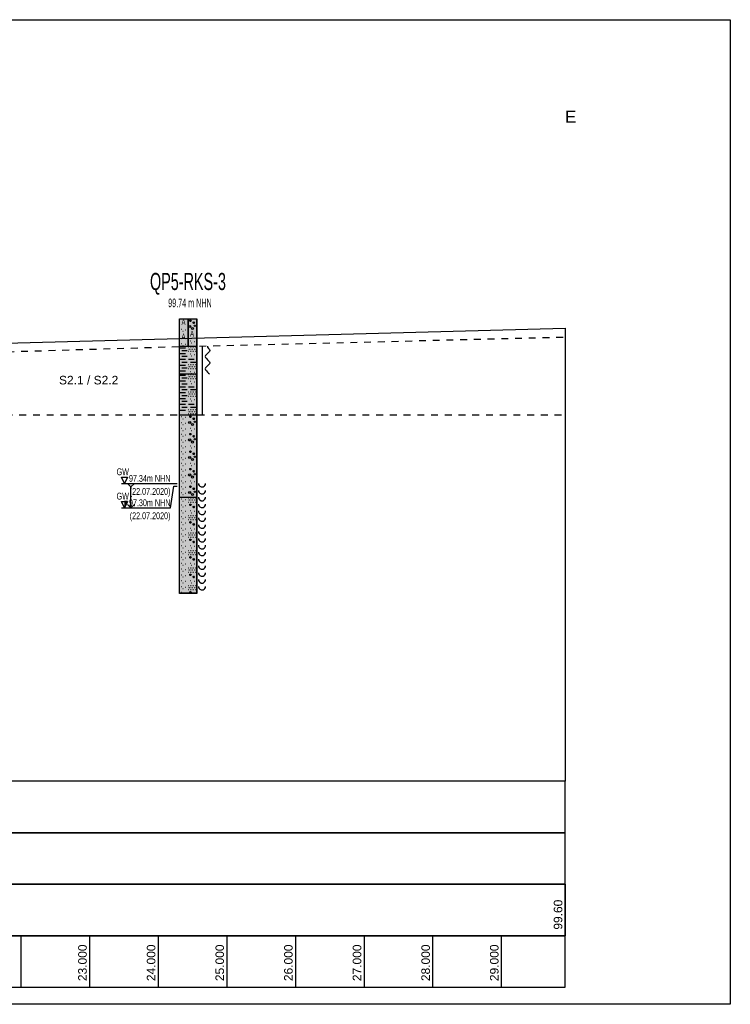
# Model space of a CAD drawing. Header units: metres. Extents: x -17 to 824, y 89 to 134.
# Tile 52 of 80: x 422 to 432, y 90 to 104. Entities that reach past the tile are written whole.
import ezdxf
from ezdxf.enums import TextEntityAlignment as Align

# ---------------------------------------------------------------- set-up
doc = ezdxf.new("R2010")
doc.units = ezdxf.units.M
doc.linetypes.add('ACAD_ISO03W100', pattern=[30, 12, -18])
for name, color, linetype in [('BG_GT_DC_RKS', 249, 'Continuous'), ('BG_GT_SCHICHT', 3, 'ACAD_ISO03W100'), ('BG_GT_TE', 6, 'Continuous'), ('BW_KOERP_GESCH', 126, 'Continuous'), ('BW_Z_BEM', 52, 'Continuous'), ('ZZ_GITTER', 40, 'Continuous'), ('ZZ_LAYOUT', 2, 'Continuous')]:
    doc.layers.add(name, color=color, linetype=linetype)
doc.layers.add('ZZ_AFENSTER', color=6, linetype='Continuous', plot=False)
doc.styles.add('ARI025_V_50', font='arial.ttf', dxfattribs={"height": 0.125})
doc.styles.add('ARI035_V_50', font='arial.ttf', dxfattribs={"height": 0.175})
doc.styles.add('Arial', font='arial.ttf')
doc.styles.get("Standard").update_dxf_attribs({"font": 'arial.ttf'})

# ---------------------------------------------------------------- blocks, each defined once
blk = doc.blocks.new('QP5-RKS-3')
at = {"linetype": 'Continuous'}
for p, q in [((-0.0026, 0), (0, 0)), ((-0.0026, -0.0081), (-0.0026, 0)), ((-0.0026, 0), (0.0024, 0)), ((-0.0026, -0.08), (-0.0026, 0)), ((0, 0), (0, -0.0081)), ((0, 0), (0.0025, 0)), ((0, -0.0081), (0, 0)), ((0.0024, 0), (0.0024, -0.08)), ((0.0025, 0), (0.0025, -0.0081)), ((0.0004, -0.0005), (0.0008, -0.0005)), ((0.0004, -0.0022), (0.0005, -0.0022)), ((0.00041, -0.00045), (0.00079, -0.00045)), ((0.00041, -0.00055), (0.00079, -0.00055)), ((0.00043, -0.0004), (0.00077, -0.0004)), ((0.00043, -0.0006), (0.00077, -0.0006)), ((0.00047, -0.00035), (0.00073, -0.00035)), ((0.00047, -0.00065), (0.00073, -0.00065)), ((0.0014, -0.0011), (0.0018, -0.0011)), ((0.00141, -0.00105), (0.00179, -0.00105)), ((0.00141, -0.00115), (0.00179, -0.00115)), ((0.00143, -0.001), (0.00177, -0.001)), ((0.00143, -0.0012), (0.00177, -0.0012)), ((0.00147, -0.00095), (0.00173, -0.00095)), ((0.00147, -0.00125), (0.00173, -0.00125)), ((-0.002, -0.003), (-0.0019, -0.003)), ((-0.0016, -0.0036), (-0.0015, -0.0036)), ((-0.0008, -0.0032), (-0.0007, -0.0032)), ((-0.0026, -0.008), (0.0025, -0.008)), ((-0.0026, -0.0161), (-0.0026, -0.008)), ((0, -0.0081), (-0.0026, -0.0081)), ((-0.0024, -0.0084), (-0.0008, -0.0084)), ((-0.002, -0.0072), (-0.0019, -0.0072)), ((-0.0016, -0.0078), (-0.0015, -0.0078)), ((-0.0008, -0.0074), (-0.0007, -0.0074)), ((0.0025, -0.0081), (0, -0.0081)), ((0, -0.0082), (0.0001, -0.0082)), ((0.0005, -0.0064), (0.0006, -0.0064)), ((0.0005, -0.0082), (0.0006, -0.0082)), ((0.0009, -0.007), (0.001, -0.007)), ((0.001, -0.0082), (0.0011, -0.0082)), ((0.0015, -0.0082), (0.0016, -0.0082)), ((0.0017, -0.0066), (0.0018, -0.0066)), ((0.002, -0.0082), (0.0021, -0.0082)), ((0.0025, -0.008), (0.0025, -0.0161)), ((0.0056, -0.008), (0.0056, -0.0083)), ((0.0056, -0.0083), (0.0059, -0.0086)), ((0.0059, -0.0086), (0.0062, -0.0089)), ((-0.0024, -0.0101), (-0.0008, -0.0101)), ((-0.0019, -0.0092), (-0.0003, -0.0092)), ((-0.0019, -0.0109), (-0.0003, -0.0109)), ((0, -0.0094), (0.0001, -0.0094)), ((0.0002, -0.0088), (0.0003, -0.0088)), ((0.0005, -0.0094), (0.0006, -0.0094)), ((0.0005, -0.0102), (0.0006, -0.0102)), ((0.0007, -0.0088), (0.0008, -0.0088)), ((0.0009, -0.0108), (0.001, -0.0108)), ((0.001, -0.0094), (0.0011, -0.0094)), ((0.0012, -0.0088), (0.0013, -0.0088)), ((0.0015, -0.0094), (0.0016, -0.0094)), ((0.0017, -0.0088), (0.0018, -0.0088)), ((0.0017, -0.0104), (0.0018, -0.0104)), ((0.002, -0.0094), (0.0021, -0.0094)), ((0.0022, -0.0088), (0.0023, -0.0088)), ((0.005, -0.0107), (0.0049, -0.011)), ((0.0049, -0.011), (0.005, -0.0113)), ((0.0053, -0.0104), (0.005, -0.0107)), ((0.005, -0.0113), (0.0053, -0.0116)), ((0.0056, -0.0101), (0.0053, -0.0104)), ((0.0059, -0.0098), (0.0056, -0.0101)), ((0.0062, -0.0095), (0.0059, -0.0098)), ((0.0062, -0.0089), (0.0063, -0.0092)), ((0.0063, -0.0092), (0.0062, -0.0095)), ((-0.0024, -0.0118), (-0.0008, -0.0118)), ((-0.0024, -0.0135), (-0.0008, -0.0135)), ((-0.0019, -0.0126), (-0.0003, -0.0126)), ((-0.0019, -0.0143), (-0.0003, -0.0143)), ((0, -0.0133), (0.0001, -0.0133)), ((0.0001, -0.0118), (0.0017, -0.0118)), ((0.0002, -0.0139), (0.0003, -0.0139)), ((0.0005, -0.0133), (0.0006, -0.0133)), ((0.0006, -0.0126), (0.0022, -0.0126)), ((0.0007, -0.0139), (0.0008, -0.0139)), ((0.001, -0.0133), (0.0011, -0.0133)), ((0.0012, -0.0139), (0.0013, -0.0139)), ((0.0015, -0.0133), (0.0016, -0.0133)), ((0.0017, -0.0139), (0.0018, -0.0139)), ((0.002, -0.0133), (0.0021, -0.0133)), ((0.0022, -0.0139), (0.0023, -0.0139)), ((0.005, -0.0143), (0.0049, -0.0146)), ((0.0053, -0.014), (0.005, -0.0143)), ((0.0053, -0.0116), (0.0056, -0.0119)), ((0.0056, -0.0137), (0.0053, -0.014)), ((0.0056, -0.0119), (0.0059, -0.0122)), ((0.0059, -0.0134), (0.0056, -0.0137)), ((0.0059, -0.0122), (0.0062, -0.0125)), ((0.0062, -0.0131), (0.0059, -0.0134)), ((0.0062, -0.0125), (0.0063, -0.0128)), ((0.0063, -0.0128), (0.0062, -0.0131)), ((-0.0026, -0.016), (0.0025, -0.016)), ((-0.0026, -0.0281), (-0.0026, -0.016)), ((0.0025, -0.0161), (-0.0026, -0.0161)), ((-0.0024, -0.0152), (-0.0008, -0.0152)), ((-0.0024, -0.0164), (-0.0008, -0.0164)), ((-0.0019, -0.0172), (-0.0003, -0.0172)), ((0, -0.0145), (0.0001, -0.0145)), ((0, -0.0162), (0.0001, -0.0162)), ((0.0002, -0.0168), (0.0003, -0.0168)), ((0.0005, -0.0145), (0.0006, -0.0145)), ((0.0005, -0.0153), (0.0006, -0.0153)), ((0.0005, -0.0162), (0.0006, -0.0162)), ((0.0007, -0.0168), (0.0008, -0.0168)), ((0.0009, -0.0159), (0.001, -0.0159)), ((0.001, -0.0145), (0.0011, -0.0145)), ((0.001, -0.0162), (0.0011, -0.0162)), ((0.0012, -0.0168), (0.0013, -0.0168)), ((0.0015, -0.0145), (0.0016, -0.0145)), ((0.0015, -0.0162), (0.0016, -0.0162)), ((0.0017, -0.0155), (0.0018, -0.0155)), ((0.0017, -0.0168), (0.0018, -0.0168)), ((0.002, -0.0145), (0.0021, -0.0145)), ((0.002, -0.0162), (0.0021, -0.0162)), ((0.0022, -0.0168), (0.0023, -0.0168)), ((0.0025, -0.016), (0.0025, -0.0281)), ((0.004, -0.016), (0.004, -0.028)), ((0.0049, -0.0146), (0.005, -0.0149)), ((0.005, -0.0149), (0.0053, -0.0152)), ((0.0053, -0.0152), (0.0056, -0.0155)), ((0.0056, -0.0155), (0.0059, -0.0158)), ((0.0059, -0.0158), (0.0062, -0.016)), ((-0.0024, -0.0181), (-0.0008, -0.0181)), ((-0.0024, -0.0198), (-0.0008, -0.0198)), ((-0.0019, -0.0189), (-0.0003, -0.0189)), ((0, -0.0174), (0.0001, -0.0174)), ((0.0001, -0.0198), (0.0017, -0.0198)), ((0.0005, -0.0174), (0.0006, -0.0174)), ((0.0005, -0.0182), (0.0006, -0.0182)), ((0.0009, -0.0188), (0.001, -0.0188)), ((0.001, -0.0174), (0.0011, -0.0174)), ((0.0015, -0.0174), (0.0016, -0.0174)), ((0.0017, -0.0184), (0.0018, -0.0184)), ((0.002, -0.0174), (0.0021, -0.0174)), ((-0.0024, -0.0215), (-0.0008, -0.0215)), ((-0.0019, -0.0206), (-0.0003, -0.0206)), ((-0.0019, -0.0223), (-0.0003, -0.0223)), ((0, -0.0213), (0.0001, -0.0213)), ((0, -0.0225), (0.0001, -0.0225)), ((0.0002, -0.0219), (0.0003, -0.0219)), ((0.0005, -0.0213), (0.0006, -0.0213)), ((0.0005, -0.0225), (0.0006, -0.0225)), ((0.0006, -0.0206), (0.0022, -0.0206)), ((0.0007, -0.0219), (0.0008, -0.0219)), ((0.001, -0.0213), (0.0011, -0.0213)), ((0.001, -0.0225), (0.0011, -0.0225)), ((0.0012, -0.0219), (0.0013, -0.0219)), ((0.0015, -0.0213), (0.0016, -0.0213)), ((0.0015, -0.0225), (0.0016, -0.0225)), ((0.0017, -0.0219), (0.0018, -0.0219)), ((0.002, -0.0213), (0.0021, -0.0213)), ((0.002, -0.0225), (0.0021, -0.0225)), ((0.0022, -0.0219), (0.0023, -0.0219)), ((-0.0024, -0.0232), (-0.0008, -0.0232)), ((-0.0024, -0.0249), (-0.0008, -0.0249)), ((-0.0019, -0.024), (-0.0003, -0.024)), ((-0.0019, -0.0257), (-0.0003, -0.0257)), ((0.0001, -0.0249), (0.0017, -0.0249)), ((0.0005, -0.0233), (0.0006, -0.0233)), ((0.0006, -0.0257), (0.0022, -0.0257)), ((0.0009, -0.0239), (0.001, -0.0239)), ((0.0017, -0.0235), (0.0018, -0.0235)), ((-0.0026, -0.028), (0.0025, -0.028)), ((-0.0026, -0.0521), (-0.0026, -0.028)), ((0.0025, -0.0281), (-0.0026, -0.0281)), ((-0.0024, -0.0266), (-0.0008, -0.0266)), ((-0.002, -0.0285), (-0.0019, -0.0285)), ((-0.0008, -0.0287), (-0.0007, -0.0287)), ((0, -0.0264), (0.0001, -0.0264)), ((0, -0.0276), (0.0001, -0.0276)), ((0.0002, -0.027), (0.0003, -0.027)), ((0.0004, -0.0285), (0.0008, -0.0285)), ((0.00041, -0.02845), (0.00079, -0.02845)), ((0.00041, -0.02855), (0.00079, -0.02855)), ((0.00043, -0.0284), (0.00077, -0.0284)), ((0.00043, -0.0286), (0.00077, -0.0286)), ((0.00047, -0.02835), (0.00073, -0.02835)), ((0.00047, -0.02865), (0.00073, -0.02865)), ((0.0005, -0.0264), (0.0006, -0.0264)), ((0.0005, -0.0276), (0.0006, -0.0276)), ((0.0007, -0.027), (0.0008, -0.027)), ((0.001, -0.0264), (0.0011, -0.0264)), ((0.001, -0.0276), (0.0011, -0.0276)), ((0.0012, -0.027), (0.0013, -0.027)), ((0.0015, -0.0264), (0.0016, -0.0264)), ((0.0015, -0.0276), (0.0016, -0.0276)), ((0.0017, -0.027), (0.0018, -0.027)), ((0.002, -0.0264), (0.0021, -0.0264)), ((0.002, -0.0276), (0.0021, -0.0276)), ((0.0022, -0.027), (0.0023, -0.027)), ((0.0025, -0.028), (0.0025, -0.0521)), ((-0.002, -0.0302), (-0.0019, -0.0302)), ((-0.0016, -0.0291), (-0.0015, -0.0291)), ((-0.0016, -0.0308), (-0.0015, -0.0308)), ((-0.0008, -0.0304), (-0.0007, -0.0304)), ((0.0004, -0.0302), (0.0005, -0.0302)), ((0.0014, -0.0291), (0.0018, -0.0291)), ((0.00141, -0.02905), (0.00179, -0.02905)), ((0.00141, -0.02915), (0.00179, -0.02915)), ((0.00143, -0.029), (0.00177, -0.029)), ((0.00143, -0.0292), (0.00177, -0.0292)), ((0.00147, -0.02895), (0.00173, -0.02895)), ((0.00147, -0.02925), (0.00173, -0.02925)), ((-0.002, -0.0319), (-0.0019, -0.0319)), ((-0.002, -0.0336), (-0.0019, -0.0336)), ((-0.0016, -0.0325), (-0.0015, -0.0325)), ((-0.0016, -0.0342), (-0.0015, -0.0342)), ((-0.0008, -0.0321), (-0.0007, -0.0321)), ((-0.0008, -0.0338), (-0.0007, -0.0338)), ((0.0004, -0.0336), (0.0008, -0.0336)), ((0.00041, -0.03355), (0.00079, -0.03355)), ((0.00041, -0.03365), (0.00079, -0.03365)), ((0.00043, -0.0335), (0.00077, -0.0335)), ((0.00043, -0.0337), (0.00077, -0.0337)), ((0.00047, -0.03345), (0.00073, -0.03345)), ((0.00047, -0.03375), (0.00073, -0.03375)), ((0.0005, -0.0319), (0.0006, -0.0319)), ((0.0009, -0.0325), (0.001, -0.0325)), ((0.0014, -0.0342), (0.0018, -0.0342)), ((0.00141, -0.03415), (0.00179, -0.03415)), ((0.00141, -0.03425), (0.00179, -0.03425)), ((0.00143, -0.0341), (0.00177, -0.0341)), ((0.00143, -0.0343), (0.00177, -0.0343)), ((0.00147, -0.03405), (0.00173, -0.03405)), ((0.00147, -0.03435), (0.00173, -0.03435)), ((0.0017, -0.0321), (0.0018, -0.0321)), ((-0.002, -0.0353), (-0.0019, -0.0353)), ((-0.002, -0.037), (-0.0019, -0.037)), ((-0.0016, -0.0359), (-0.0015, -0.0359)), ((-0.0008, -0.0355), (-0.0007, -0.0355)), ((-0.0008, -0.0372), (-0.0007, -0.0372)), ((0.0004, -0.0353), (0.0005, -0.0353)), ((0.0005, -0.037), (0.0006, -0.037)), ((0.0017, -0.0372), (0.0018, -0.0372)), ((-0.002, -0.0387), (-0.0019, -0.0387)), ((-0.0016, -0.0376), (-0.0015, -0.0376)), ((-0.0016, -0.0393), (-0.0015, -0.0393)), ((-0.0008, -0.0389), (-0.0007, -0.0389)), ((0.0004, -0.0387), (0.0008, -0.0387)), ((0.00041, -0.03865), (0.00079, -0.03865)), ((0.00041, -0.03875), (0.00079, -0.03875)), ((0.00043, -0.0386), (0.00077, -0.0386)), ((0.00043, -0.0388), (0.00077, -0.0388)), ((0.00047, -0.03855), (0.00073, -0.03855)), ((0.00047, -0.03885), (0.00073, -0.03885)), ((0.0009, -0.0376), (0.001, -0.0376)), ((0.0014, -0.0393), (0.0018, -0.0393)), ((0.00141, -0.03925), (0.00179, -0.03925)), ((0.00141, -0.03935), (0.00179, -0.03935)), ((0.00143, -0.0392), (0.00177, -0.0392)), ((0.00143, -0.0394), (0.00177, -0.0394)), ((0.00147, -0.03915), (0.00173, -0.03915)), ((0.00147, -0.03945), (0.00173, -0.03945)), ((-0.002, -0.0404), (-0.0019, -0.0404)), ((-0.002, -0.0421), (-0.0019, -0.0421)), ((-0.0016, -0.041), (-0.0015, -0.041)), ((-0.0016, -0.0427), (-0.0015, -0.0427)), ((-0.0008, -0.0406), (-0.0007, -0.0406)), ((-0.0008, -0.0423), (-0.0007, -0.0423)), ((0.0004, -0.0404), (0.0005, -0.0404)), ((0.0005, -0.0421), (0.0006, -0.0421)), ((0.0009, -0.0427), (0.001, -0.0427)), ((0.0017, -0.0423), (0.0018, -0.0423)), ((-0.002, -0.0438), (-0.0019, -0.0438)), ((-0.002, -0.0455), (-0.0019, -0.0455)), ((-0.0016, -0.0444), (-0.0015, -0.0444)), ((-0.0008, -0.044), (-0.0007, -0.044)), ((-0.0008, -0.0457), (-0.0007, -0.0457)), ((0.0004, -0.0438), (0.0008, -0.0438)), ((0.0004, -0.0455), (0.0005, -0.0455)), ((0.00041, -0.04375), (0.00079, -0.04375)), ((0.00041, -0.04385), (0.00079, -0.04385)), ((0.00043, -0.0437), (0.00077, -0.0437)), ((0.00043, -0.0439), (0.00077, -0.0439)), ((0.00047, -0.04365), (0.00073, -0.04365)), ((0.00047, -0.04395), (0.00073, -0.04395)), ((0.0014, -0.0444), (0.0018, -0.0444)), ((0.00141, -0.04435), (0.00179, -0.04435)), ((0.00141, -0.04445), (0.00179, -0.04445)), ((0.00143, -0.0443), (0.00177, -0.0443)), ((0.00143, -0.0445), (0.00177, -0.0445)), ((0.00147, -0.04425), (0.00173, -0.04425)), ((0.00147, -0.04455), (0.00173, -0.04455)), ((-0.002, -0.0472), (-0.0019, -0.0472)), ((-0.0016, -0.0461), (-0.0015, -0.0461)), ((-0.0016, -0.0478), (-0.0015, -0.0478)), ((-0.0008, -0.0474), (-0.0007, -0.0474)), ((0.00047, -0.04875), (0.00073, -0.04875)), ((0.0005, -0.0472), (0.0006, -0.0472)), ((0.0009, -0.0478), (0.001, -0.0478)), ((0.0017, -0.0474), (0.0018, -0.0474)), ((0.003, -0.048), (0.003, -0.0483)), ((0.003, -0.0483), (0.0032, -0.0486)), ((0.0032, -0.0486), (0.0034, -0.0488)), ((0.0046, -0.0488), (0.0048, -0.0486)), ((0.0048, -0.0486), (0.005, -0.0483)), ((0.005, -0.0483), (0.005, -0.048)), ((-0.002, -0.0489), (-0.0019, -0.0489)), ((-0.002, -0.0506), (-0.0019, -0.0506)), ((-0.0016, -0.0495), (-0.0015, -0.0495)), ((-0.0016, -0.0512), (-0.0015, -0.0512)), ((-0.0008, -0.0491), (-0.0007, -0.0491)), ((-0.0008, -0.0508), (-0.0007, -0.0508)), ((0.0004, -0.0489), (0.0008, -0.0489)), ((0.0004, -0.0506), (0.0005, -0.0506)), ((0.00041, -0.04885), (0.00079, -0.04885)), ((0.00041, -0.04895), (0.00079, -0.04895)), ((0.00043, -0.0488), (0.00077, -0.0488)), ((0.00043, -0.049), (0.00077, -0.049)), ((0.00047, -0.04905), (0.00073, -0.04905)), ((0.0014, -0.0495), (0.0018, -0.0495)), ((0.00141, -0.04945), (0.00179, -0.04945)), ((0.00141, -0.04955), (0.00179, -0.04955)), ((0.00143, -0.0494), (0.00177, -0.0494)), ((0.00143, -0.0496), (0.00177, -0.0496)), ((0.00147, -0.04935), (0.00173, -0.04935)), ((0.00147, -0.04965), (0.00173, -0.04965)), ((0.003, -0.05), (0.003, -0.0503)), ((0.003, -0.0503), (0.0032, -0.0506)), ((0.0032, -0.0506), (0.0034, -0.0508)), ((0.0034, -0.0488), (0.0037, -0.049)), ((0.0034, -0.0508), (0.0037, -0.051)), ((0.0037, -0.049), (0.004, -0.049)), ((0.0037, -0.051), (0.004, -0.051)), ((0.004, -0.049), (0.0043, -0.049)), ((0.004, -0.051), (0.0043, -0.051)), ((0.0043, -0.049), (0.0046, -0.0488)), ((0.0043, -0.051), (0.0046, -0.0508)), ((0.0046, -0.0508), (0.0048, -0.0506)), ((0.0048, -0.0506), (0.005, -0.0503)), ((0.005, -0.0503), (0.005, -0.05)), ((-0.0026, -0.052), (0.0025, -0.052)), ((-0.0026, -0.0801), (-0.0026, -0.052)), ((0.0025, -0.0521), (-0.0026, -0.0521)), ((-0.002, -0.0525), (-0.0019, -0.0525)), ((-0.002, -0.0542), (-0.0019, -0.0542)), ((-0.0016, -0.0531), (-0.0015, -0.0531)), ((-0.0008, -0.0527), (-0.0007, -0.0527)), ((-0.0008, -0.0544), (-0.0007, -0.0544)), ((0, -0.0522), (0.0001, -0.0522)), ((0, -0.0534), (0.0001, -0.0534)), ((0.0002, -0.0528), (0.0003, -0.0528)), ((0.0004, -0.0542), (0.0008, -0.0542)), ((0.00041, -0.05415), (0.00079, -0.05415)), ((0.00041, -0.05425), (0.00079, -0.05425)), ((0.00043, -0.0541), (0.00077, -0.0541)), ((0.00043, -0.0543), (0.00077, -0.0543)), ((0.00047, -0.05405), (0.00073, -0.05405)), ((0.00047, -0.05435), (0.00073, -0.05435)), ((0.0005, -0.0522), (0.0006, -0.0522)), ((0.0005, -0.0534), (0.0006, -0.0534)), ((0.0007, -0.0528), (0.0008, -0.0528)), ((0.001, -0.0522), (0.0011, -0.0522)), ((0.001, -0.0534), (0.0011, -0.0534)), ((0.0012, -0.0528), (0.0013, -0.0528)), ((0.0015, -0.0522), (0.0016, -0.0522)), ((0.0015, -0.0534), (0.0016, -0.0534)), ((0.0017, -0.0528), (0.0018, -0.0528)), ((0.002, -0.0522), (0.0021, -0.0522)), ((0.002, -0.0534), (0.0021, -0.0534)), ((0.0022, -0.0528), (0.0023, -0.0528)), ((0.0025, -0.052), (0.0025, -0.0801)), ((0.003, -0.052), (0.003, -0.0523)), ((0.003, -0.0523), (0.0032, -0.0526)), ((0.003, -0.054), (0.003, -0.0543)), ((0.003, -0.0543), (0.0032, -0.0546)), ((0.0032, -0.0526), (0.0034, -0.0528)), ((0.0034, -0.0528), (0.0037, -0.053)), ((0.0037, -0.053), (0.004, -0.053)), ((0.004, -0.053), (0.0043, -0.053)), ((0.0043, -0.053), (0.0046, -0.0528)), ((0.0046, -0.0528), (0.0048, -0.0526)), ((0.0048, -0.0526), (0.005, -0.0523)), ((0.0048, -0.0546), (0.005, -0.0543)), ((0.005, -0.0523), (0.005, -0.052)), ((0.005, -0.0543), (0.005, -0.054)), ((-0.002, -0.0559), (-0.0019, -0.0559)), ((-0.0016, -0.0548), (-0.0015, -0.0548)), ((-0.0016, -0.0565), (-0.0015, -0.0565)), ((-0.0008, -0.0561), (-0.0007, -0.0561)), ((0, -0.0573), (0.0001, -0.0573)), ((0.0005, -0.0559), (0.0006, -0.0559)), ((0.0005, -0.0573), (0.0006, -0.0573)), ((0.0009, -0.0565), (0.001, -0.0565)), ((0.001, -0.0573), (0.0011, -0.0573)), ((0.0014, -0.0548), (0.0018, -0.0548)), ((0.00141, -0.05475), (0.00179, -0.05475)), ((0.00141, -0.05485), (0.00179, -0.05485)), ((0.00143, -0.0547), (0.00177, -0.0547)), ((0.00143, -0.0549), (0.00177, -0.0549)), ((0.00147, -0.05465), (0.00173, -0.05465)), ((0.00147, -0.05495), (0.00173, -0.05495)), ((0.0015, -0.0573), (0.0016, -0.0573)), ((0.0017, -0.0561), (0.0018, -0.0561)), ((0.002, -0.0573), (0.0021, -0.0573)), ((0.003, -0.056), (0.003, -0.0563)), ((0.003, -0.0563), (0.0032, -0.0566)), ((0.0032, -0.0546), (0.0034, -0.0548)), ((0.0032, -0.0566), (0.0034, -0.0568)), ((0.0034, -0.0548), (0.0037, -0.055)), ((0.0034, -0.0568), (0.0037, -0.057)), ((0.0037, -0.055), (0.004, -0.055)), ((0.0037, -0.057), (0.004, -0.057)), ((0.004, -0.055), (0.0043, -0.055)), ((0.004, -0.057), (0.0043, -0.057)), ((0.0043, -0.055), (0.0046, -0.0548)), ((0.0043, -0.057), (0.0046, -0.0568)), ((0.0046, -0.0548), (0.0048, -0.0546)), ((0.0046, -0.0568), (0.0048, -0.0566)), ((0.0048, -0.0566), (0.005, -0.0563)), ((0.005, -0.0563), (0.005, -0.056)), ((-0.002, -0.0576), (-0.0019, -0.0576)), ((-0.002, -0.0593), (-0.0019, -0.0593)), ((-0.0016, -0.0582), (-0.0015, -0.0582)), ((-0.0016, -0.0599), (-0.0015, -0.0599)), ((-0.0008, -0.0578), (-0.0007, -0.0578)), ((-0.0008, -0.0595), (-0.0007, -0.0595)), ((0, -0.0585), (0.0001, -0.0585)), ((0.0002, -0.0579), (0.0003, -0.0579)), ((0.0004, -0.0593), (0.0008, -0.0593)), ((0.00041, -0.05925), (0.00079, -0.05925)), ((0.00041, -0.05935), (0.00079, -0.05935)), ((0.00043, -0.0592), (0.00077, -0.0592)), ((0.00043, -0.0594), (0.00077, -0.0594)), ((0.00047, -0.05915), (0.00073, -0.05915)), ((0.00047, -0.05945), (0.00073, -0.05945)), ((0.0005, -0.0585), (0.0006, -0.0585)), ((0.0007, -0.0579), (0.0008, -0.0579)), ((0.001, -0.0585), (0.0011, -0.0585)), ((0.0012, -0.0579), (0.0013, -0.0579)), ((0.0014, -0.0599), (0.0018, -0.0599)), ((0.00141, -0.05985), (0.00179, -0.05985)), ((0.00141, -0.05995), (0.00179, -0.05995)), ((0.00143, -0.0598), (0.00177, -0.0598)), ((0.00143, -0.06), (0.00177, -0.06)), ((0.00147, -0.05975), (0.00173, -0.05975)), ((0.00147, -0.06005), (0.00173, -0.06005)), ((0.0015, -0.0585), (0.0016, -0.0585)), ((0.0017, -0.0579), (0.0018, -0.0579)), ((0.002, -0.0585), (0.0021, -0.0585)), ((0.0022, -0.0579), (0.0023, -0.0579)), ((0.003, -0.058), (0.003, -0.0583)), ((0.003, -0.0583), (0.0032, -0.0586)), ((0.003, -0.06), (0.003, -0.0603)), ((0.0032, -0.0586), (0.0034, -0.0588)), ((0.0034, -0.0588), (0.0037, -0.059)), ((0.0037, -0.059), (0.004, -0.059)), ((0.004, -0.059), (0.0043, -0.059)), ((0.0043, -0.059), (0.0046, -0.0588)), ((0.0046, -0.0588), (0.0048, -0.0586)), ((0.0048, -0.0586), (0.005, -0.0583)), ((0.005, -0.0583), (0.005, -0.058)), ((0.005, -0.0603), (0.005, -0.06)), ((-0.002, -0.061), (-0.0019, -0.061)), ((-0.002, -0.0627), (-0.0019, -0.0627)), ((-0.0016, -0.0616), (-0.0015, -0.0616)), ((-0.0008, -0.0612), (-0.0007, -0.0612)), ((-0.0008, -0.0629), (-0.0007, -0.0629)), ((0, -0.0624), (0.0001, -0.0624)), ((0.0002, -0.063), (0.0003, -0.063)), ((0.0005, -0.061), (0.0006, -0.061)), ((0.0005, -0.0624), (0.0006, -0.0624)), ((0.0007, -0.063), (0.0008, -0.063)), ((0.0009, -0.0616), (0.001, -0.0616)), ((0.001, -0.0624), (0.0011, -0.0624)), ((0.0012, -0.063), (0.0013, -0.063)), ((0.0015, -0.0624), (0.0016, -0.0624)), ((0.0017, -0.0612), (0.0018, -0.0612)), ((0.0017, -0.063), (0.0018, -0.063)), ((0.002, -0.0624), (0.0021, -0.0624)), ((0.0022, -0.063), (0.0023, -0.063)), ((0.003, -0.0603), (0.0032, -0.0606)), ((0.003, -0.062), (0.003, -0.0623)), ((0.003, -0.0623), (0.0032, -0.0626)), ((0.0032, -0.0606), (0.0034, -0.0608)), ((0.0032, -0.0626), (0.0034, -0.0628)), ((0.0034, -0.0608), (0.0037, -0.061)), ((0.0034, -0.0628), (0.0037, -0.063)), ((0.0037, -0.061), (0.004, -0.061)), ((0.0037, -0.063), (0.004, -0.063)), ((0.004, -0.061), (0.0043, -0.061)), ((0.004, -0.063), (0.0043, -0.063)), ((0.0043, -0.061), (0.0046, -0.0608)), ((0.0043, -0.063), (0.0046, -0.0628)), ((0.0046, -0.0608), (0.0048, -0.0606)), ((0.0046, -0.0628), (0.0048, -0.0626)), ((0.0048, -0.0606), (0.005, -0.0603)), ((0.0048, -0.0626), (0.005, -0.0623)), ((0.005, -0.0623), (0.005, -0.062)), ((-0.002, -0.0644), (-0.0019, -0.0644)), ((-0.0016, -0.0633), (-0.0015, -0.0633)), ((-0.0016, -0.065), (-0.0015, -0.065)), ((-0.0008, -0.0646), (-0.0007, -0.0646)), ((0, -0.0636), (0.0001, -0.0636)), ((0.0004, -0.0644), (0.0008, -0.0644)), ((0.00041, -0.06435), (0.00079, -0.06435)), ((0.00041, -0.06445), (0.00079, -0.06445)), ((0.00043, -0.0643), (0.00077, -0.0643)), ((0.00043, -0.0645), (0.00077, -0.0645)), ((0.00047, -0.06425), (0.00073, -0.06425)), ((0.00047, -0.06455), (0.00073, -0.06455)), ((0.0005, -0.0636), (0.0006, -0.0636)), ((0.001, -0.0636), (0.0011, -0.0636)), ((0.0014, -0.065), (0.0018, -0.065)), ((0.00141, -0.06495), (0.00179, -0.06495)), ((0.00141, -0.06505), (0.00179, -0.06505)), ((0.00143, -0.0649), (0.00177, -0.0649)), ((0.00143, -0.0651), (0.00177, -0.0651)), ((0.00147, -0.06485), (0.00173, -0.06485)), ((0.00147, -0.06515), (0.00173, -0.06515)), ((0.0015, -0.0636), (0.0016, -0.0636)), ((0.002, -0.0636), (0.0021, -0.0636)), ((0.003, -0.064), (0.003, -0.0643)), ((0.003, -0.0643), (0.0032, -0.0646)), ((0.003, -0.066), (0.003, -0.0663)), ((0.0032, -0.0646), (0.0034, -0.0648)), ((0.0034, -0.0648), (0.0037, -0.065)), ((0.0037, -0.065), (0.004, -0.065)), ((0.004, -0.065), (0.0043, -0.065)), ((0.0043, -0.065), (0.0046, -0.0648)), ((0.0046, -0.0648), (0.0048, -0.0646)), ((0.0048, -0.0646), (0.005, -0.0643)), ((0.005, -0.0643), (0.005, -0.064)), ((0.005, -0.0663), (0.005, -0.066)), ((-0.002, -0.0661), (-0.0019, -0.0661)), ((-0.002, -0.0678), (-0.0019, -0.0678)), ((-0.0016, -0.0667), (-0.0015, -0.0667)), ((-0.0016, -0.0684), (-0.0015, -0.0684)), ((-0.0008, -0.0663), (-0.0007, -0.0663)), ((-0.0008, -0.068), (-0.0007, -0.068)), ((0, -0.0675), (0.0001, -0.0675)), ((0, -0.0687), (0.0001, -0.0687)), ((0.0002, -0.0681), (0.0003, -0.0681)), ((0.0005, -0.0661), (0.0006, -0.0661)), ((0.0005, -0.0675), (0.0006, -0.0675)), ((0.0005, -0.0687), (0.0006, -0.0687)), ((0.0007, -0.0681), (0.0008, -0.0681)), ((0.0009, -0.0667), (0.001, -0.0667)), ((0.001, -0.0675), (0.0011, -0.0675)), ((0.001, -0.0687), (0.0011, -0.0687)), ((0.0012, -0.0681), (0.0013, -0.0681)), ((0.0015, -0.0675), (0.0016, -0.0675)), ((0.0015, -0.0687), (0.0016, -0.0687)), ((0.0017, -0.0663), (0.0018, -0.0663)), ((0.0017, -0.0681), (0.0018, -0.0681)), ((0.002, -0.0675), (0.0021, -0.0675)), ((0.002, -0.0687), (0.0021, -0.0687)), ((0.0022, -0.0681), (0.0023, -0.0681)), ((0.003, -0.0663), (0.0032, -0.0666)), ((0.003, -0.068), (0.003, -0.0683)), ((0.003, -0.0683), (0.0032, -0.0686)), ((0.0032, -0.0666), (0.0034, -0.0668)), ((0.0032, -0.0686), (0.0034, -0.0688)), ((0.0034, -0.0668), (0.0037, -0.067)), ((0.0034, -0.0688), (0.0037, -0.069)), ((0.0037, -0.067), (0.004, -0.067)), ((0.004, -0.067), (0.0043, -0.067)), ((0.0043, -0.067), (0.0046, -0.0668)), ((0.0043, -0.069), (0.0046, -0.0688)), ((0.0046, -0.0668), (0.0048, -0.0666)), ((0.0046, -0.0688), (0.0048, -0.0686)), ((0.0048, -0.0666), (0.005, -0.0663)), ((0.0048, -0.0686), (0.005, -0.0683)), ((0.005, -0.0683), (0.005, -0.068)), ((-0.002, -0.0695), (-0.0019, -0.0695)), ((-0.002, -0.0712), (-0.0019, -0.0712)), ((-0.0016, -0.0701), (-0.0015, -0.0701)), ((-0.0008, -0.0697), (-0.0007, -0.0697)), ((-0.0008, -0.0714), (-0.0007, -0.0714)), ((0.0004, -0.0695), (0.0008, -0.0695)), ((0.00041, -0.06945), (0.00079, -0.06945)), ((0.00041, -0.06955), (0.00079, -0.06955)), ((0.00043, -0.0694), (0.00077, -0.0694)), ((0.00043, -0.0696), (0.00077, -0.0696)), ((0.00047, -0.06935), (0.00073, -0.06935)), ((0.00047, -0.06965), (0.00073, -0.06965)), ((0.0005, -0.0712), (0.0006, -0.0712)), ((0.0014, -0.0701), (0.0018, -0.0701)), ((0.00141, -0.07005), (0.00179, -0.07005)), ((0.00141, -0.07015), (0.00179, -0.07015)), ((0.00143, -0.07), (0.00177, -0.07)), ((0.00143, -0.0702), (0.00177, -0.0702)), ((0.00147, -0.06995), (0.00173, -0.06995)), ((0.00147, -0.07025), (0.00173, -0.07025)), ((0.0017, -0.0714), (0.0018, -0.0714)), ((0.003, -0.07), (0.003, -0.0703)), ((0.003, -0.0703), (0.0032, -0.0706)), ((0.0032, -0.0706), (0.0034, -0.0708)), ((0.0034, -0.0708), (0.0037, -0.071)), ((0.0037, -0.069), (0.004, -0.069)), ((0.0037, -0.071), (0.004, -0.071)), ((0.004, -0.069), (0.0043, -0.069)), ((0.004, -0.071), (0.0043, -0.071)), ((0.0043, -0.071), (0.0046, -0.0708)), ((0.0046, -0.0708), (0.0048, -0.0706)), ((0.0048, -0.0706), (0.005, -0.0703)), ((0.005, -0.0703), (0.005, -0.07)), ((-0.002, -0.0729), (-0.0019, -0.0729)), ((-0.002, -0.0746), (-0.0019, -0.0746)), ((-0.0016, -0.0718), (-0.0015, -0.0718)), ((-0.0016, -0.0735), (-0.0015, -0.0735)), ((-0.0008, -0.0731), (-0.0007, -0.0731)), ((0, -0.0726), (0.0001, -0.0726)), ((0, -0.0738), (0.0001, -0.0738)), ((0.0002, -0.0732), (0.0003, -0.0732)), ((0.0004, -0.0746), (0.0008, -0.0746)), ((0.00041, -0.07455), (0.00079, -0.07455)), ((0.00043, -0.0745), (0.00077, -0.0745)), ((0.00047, -0.07445), (0.00073, -0.07445)), ((0.0005, -0.0726), (0.0006, -0.0726)), ((0.0005, -0.0738), (0.0006, -0.0738)), ((0.0007, -0.0732), (0.0008, -0.0732)), ((0.0009, -0.0718), (0.001, -0.0718)), ((0.001, -0.0726), (0.0011, -0.0726)), ((0.001, -0.0738), (0.0011, -0.0738)), ((0.0012, -0.0732), (0.0013, -0.0732)), ((0.0015, -0.0726), (0.0016, -0.0726)), ((0.0015, -0.0738), (0.0016, -0.0738)), ((0.0017, -0.0732), (0.0018, -0.0732)), ((0.002, -0.0726), (0.0021, -0.0726)), ((0.002, -0.0738), (0.0021, -0.0738)), ((0.0022, -0.0732), (0.0023, -0.0732)), ((0.003, -0.072), (0.003, -0.0723)), ((0.003, -0.0723), (0.0032, -0.0726)), ((0.003, -0.074), (0.003, -0.0743)), ((0.003, -0.0743), (0.0032, -0.0746)), ((0.0032, -0.0726), (0.0034, -0.0728)), ((0.0032, -0.0746), (0.0034, -0.0748)), ((0.0034, -0.0728), (0.0037, -0.073)), ((0.0037, -0.073), (0.004, -0.073)), ((0.004, -0.073), (0.0043, -0.073)), ((0.0043, -0.073), (0.0046, -0.0728)), ((0.0046, -0.0728), (0.0048, -0.0726)), ((0.0046, -0.0748), (0.0048, -0.0746)), ((0.0048, -0.0726), (0.005, -0.0723)), ((0.0048, -0.0746), (0.005, -0.0743)), ((0.005, -0.0723), (0.005, -0.072)), ((0.005, -0.0743), (0.005, -0.074)), ((-0.002, -0.0763), (-0.0019, -0.0763)), ((-0.0016, -0.0752), (-0.0015, -0.0752)), ((-0.0016, -0.0769), (-0.0015, -0.0769)), ((-0.0008, -0.0748), (-0.0007, -0.0748)), ((-0.0008, -0.0765), (-0.0007, -0.0765)), ((0.00041, -0.07465), (0.00079, -0.07465)), ((0.00043, -0.0747), (0.00077, -0.0747)), ((0.00047, -0.07475), (0.00073, -0.07475)), ((0.0005, -0.0763), (0.0006, -0.0763)), ((0.0009, -0.0769), (0.001, -0.0769)), ((0.0014, -0.0752), (0.0018, -0.0752)), ((0.00141, -0.07515), (0.00179, -0.07515)), ((0.00141, -0.07525), (0.00179, -0.07525)), ((0.00143, -0.0751), (0.00177, -0.0751)), ((0.00143, -0.0753), (0.00177, -0.0753)), ((0.00147, -0.07505), (0.00173, -0.07505)), ((0.00147, -0.07535), (0.00173, -0.07535)), ((0.0017, -0.0765), (0.0018, -0.0765)), ((0.003, -0.076), (0.003, -0.0763)), ((0.003, -0.0763), (0.0032, -0.0766)), ((0.0032, -0.0766), (0.0034, -0.0768)), ((0.0034, -0.0748), (0.0037, -0.075)), ((0.0034, -0.0768), (0.0037, -0.077)), ((0.0037, -0.075), (0.004, -0.075)), ((0.0037, -0.077), (0.004, -0.077)), ((0.004, -0.075), (0.0043, -0.075)), ((0.004, -0.077), (0.0043, -0.077)), ((0.0043, -0.075), (0.0046, -0.0748)), ((0.0043, -0.077), (0.0046, -0.0768)), ((0.0046, -0.0768), (0.0048, -0.0766)), ((0.0048, -0.0766), (0.005, -0.0763)), ((0.005, -0.0763), (0.005, -0.076)), ((0.0024, -0.08), (-0.0026, -0.08)), ((0.0025, -0.0801), (-0.0026, -0.0801)), ((-0.002, -0.078), (-0.0019, -0.078)), ((-0.002, -0.0797), (-0.0019, -0.0797)), ((-0.0016, -0.0786), (-0.0015, -0.0786)), ((-0.0008, -0.0782), (-0.0007, -0.0782)), ((-0.0008, -0.0799), (-0.0007, -0.0799)), ((0, -0.0777), (0.0001, -0.0777)), ((0, -0.0789), (0.0001, -0.0789)), ((0.0002, -0.0783), (0.0003, -0.0783)), ((0.0004, -0.0797), (0.0008, -0.0797)), ((0.00041, -0.07965), (0.00079, -0.07965)), ((0.00041, -0.07975), (0.00079, -0.07975)), ((0.00043, -0.0796), (0.00077, -0.0796)), ((0.00043, -0.0798), (0.00077, -0.0798)), ((0.00047, -0.07955), (0.00073, -0.07955)), ((0.00047, -0.07985), (0.00073, -0.07985)), ((0.0005, -0.0777), (0.0006, -0.0777)), ((0.0005, -0.0789), (0.0006, -0.0789)), ((0.0007, -0.0783), (0.0008, -0.0783)), ((0.001, -0.0777), (0.0011, -0.0777)), ((0.001, -0.0789), (0.0011, -0.0789)), ((0.0012, -0.0783), (0.0013, -0.0783)), ((0.0015, -0.0777), (0.0016, -0.0777)), ((0.0015, -0.0789), (0.0016, -0.0789)), ((0.0017, -0.0783), (0.0018, -0.0783)), ((0.002, -0.0777), (0.0021, -0.0777)), ((0.002, -0.0789), (0.0021, -0.0789)), ((0.0022, -0.0783), (0.0023, -0.0783)), ((0.003, -0.078), (0.003, -0.0783)), ((0.003, -0.0783), (0.0032, -0.0786)), ((0.0032, -0.0786), (0.0034, -0.0788)), ((0.0034, -0.0788), (0.0037, -0.079)), ((0.0037, -0.079), (0.004, -0.079)), ((0.004, -0.079), (0.0043, -0.079)), ((0.0043, -0.079), (0.0046, -0.0788)), ((0.0046, -0.0788), (0.0048, -0.0786)), ((0.0048, -0.0786), (0.005, -0.0783)), ((0.005, -0.0783), (0.005, -0.078))]:
    blk.add_line(p, q, dxfattribs=at)
at = {"linetype": 'ACAD_ISO03W100', "ltscale": 0.005}
blk.add_line((0.004, -0.008), (0.004, -0.016), dxfattribs=at)
at = {"color": 160}
for p, q in [((-0.0186, -0.048), (-0.0195, -0.0461)), ((-0.0195, -0.0461), (-0.0177, -0.0461)), ((-0.0195, -0.048), (-0.0032, -0.048)), ((-0.0177, -0.0461), (-0.0186, -0.048)), ((-0.0167, -0.049), (-0.0177, -0.048)), ((-0.0157, -0.048), (-0.0167, -0.049)), ((-0.0167, -0.0551), (-0.0167, -0.049)), ((-0.0052, -0.0551), (-0.0042, -0.0488)), ((-0.0042, -0.0488), (-0.0032, -0.0488)), ((-0.0186, -0.0551), (-0.0195, -0.0532)), ((-0.0195, -0.0532), (-0.0177, -0.0532)), ((-0.0177, -0.0532), (-0.0186, -0.0551)), ((-0.0177, -0.0532), (-0.0186, -0.0532)), ((-0.01772, -0.05325), (-0.0186, -0.05325)), ((-0.01775, -0.0533), (-0.0186, -0.0533)), ((-0.01777, -0.05335), (-0.0186, -0.05335)), ((-0.01779, -0.0534), (-0.0186, -0.0534)), ((-0.01782, -0.05345), (-0.0186, -0.05345)), ((-0.01784, -0.0535), (-0.0186, -0.0535)), ((-0.01787, -0.05355), (-0.0186, -0.05355)), ((-0.01789, -0.0536), (-0.0186, -0.0536)), ((-0.01791, -0.05365), (-0.0186, -0.05365)), ((-0.01794, -0.0537), (-0.0186, -0.0537)), ((-0.01796, -0.05375), (-0.0186, -0.05375)), ((-0.01798, -0.0538), (-0.0186, -0.0538)), ((-0.01801, -0.05385), (-0.0186, -0.05385)), ((-0.01803, -0.0539), (-0.0186, -0.0539)), ((-0.01806, -0.05395), (-0.0186, -0.05395)), ((-0.01808, -0.054), (-0.0186, -0.054)), ((-0.0181, -0.05405), (-0.0186, -0.05405)), ((-0.01813, -0.0541), (-0.0186, -0.0541)), ((-0.01815, -0.05415), (-0.0186, -0.05415)), ((-0.01817, -0.0542), (-0.0186, -0.0542)), ((-0.0182, -0.05425), (-0.0186, -0.05425)), ((-0.01822, -0.0543), (-0.0186, -0.0543)), ((-0.01824, -0.05435), (-0.0186, -0.05435)), ((-0.01827, -0.0544), (-0.0186, -0.0544)), ((-0.01829, -0.05445), (-0.0186, -0.05445)), ((-0.01832, -0.0545), (-0.0186, -0.0545)), ((-0.0167, -0.0551), (-0.0177, -0.0541)), ((-0.0157, -0.0541), (-0.0167, -0.0551)), ((-0.0195, -0.0551), (-0.0052, -0.0551)), ((-0.01834, -0.05455), (-0.0186, -0.05455)), ((-0.01836, -0.0546), (-0.0186, -0.0546)), ((-0.01839, -0.05465), (-0.0186, -0.05465)), ((-0.01841, -0.0547), (-0.0186, -0.0547)), ((-0.01843, -0.05475), (-0.0186, -0.05475)), ((-0.01846, -0.0548), (-0.0186, -0.0548)), ((-0.01848, -0.05485), (-0.0186, -0.05485)), ((-0.01851, -0.0549), (-0.0186, -0.0549)), ((-0.01853, -0.05495), (-0.0186, -0.05495)), ((-0.01855, -0.055), (-0.0186, -0.055)), ((-0.01858, -0.05505), (-0.0186, -0.05505))]:
    blk.add_line(p, q, dxfattribs=at)
for centre, radius in [((0.0004, -0.0022), 0.0003), ((0.0006, -0.0005), 0.0002), ((0.0012, -0.0028), 0.0003), ((0.0016, -0.0011), 0.0002), ((0.0019, -0.002), 0.0002), ((0.0006, -0.0285), 0.0002), ((0.0004, -0.0302), 0.0003), ((0.0012, -0.0308), 0.0003), ((0.0016, -0.0291), 0.0002), ((0.0019, -0.03), 0.0002), ((0.0006, -0.0336), 0.0002), ((0.0016, -0.0342), 0.0002), ((0.0004, -0.0353), 0.0003), ((0.0012, -0.0359), 0.0003), ((0.0019, -0.0351), 0.0002), ((0.0004, -0.0404), 0.0003), ((0.0006, -0.0387), 0.0002), ((0.0016, -0.0393), 0.0002), ((0.0019, -0.0402), 0.0002), ((0.0012, -0.041), 0.0003), ((0.0004, -0.0455), 0.0003), ((0.0006, -0.0438), 0.0002), ((0.0012, -0.0461), 0.0003), ((0.0016, -0.0444), 0.0002), ((0.0019, -0.0453), 0.0002), ((0.0006, -0.0489), 0.0002), ((0.0004, -0.0506), 0.0003), ((0.0012, -0.0512), 0.0003), ((0.0016, -0.0495), 0.0002), ((0.0019, -0.0504), 0.0002), ((0.0006, -0.0542), 0.0002), ((0.0016, -0.0548), 0.0002), ((0.0006, -0.0593), 0.0002), ((0.0016, -0.0599), 0.0002), ((0.0006, -0.0644), 0.0002), ((0.0016, -0.065), 0.0002), ((0.0006, -0.0695), 0.0002), ((0.0016, -0.0701), 0.0002), ((0.0006, -0.0746), 0.0002), ((0.0016, -0.0752), 0.0002), ((0.0006, -0.0797), 0.0002)]:
    blk.add_circle(centre, radius)
at = {"color": 254}
blk.add_solid([(-0.0026, 0), (0, 0), (-0.0026, -0.0081), (0, -0.0081)], dxfattribs=at)
at = {"color": 33}
for points in [[(0, 0), (0.0025, 0), (0, -0.0081), (0.0025, -0.0081)], [(-0.0026, -0.028), (0.0025, -0.028), (-0.0026, -0.0521), (0.0025, -0.0521)], [(-0.0026, -0.052), (0.0025, -0.052), (-0.0026, -0.0801), (0.0025, -0.0801)]]:
    blk.add_solid(points, dxfattribs=at)
at = {"color": 191}
for points in [[(-0.0026, -0.008), (0.0025, -0.008), (-0.0026, -0.0161), (0.0025, -0.0161)], [(-0.0026, -0.016), (0.0025, -0.016), (-0.0026, -0.0281), (0.0025, -0.0281)]]:
    blk.add_solid(points, dxfattribs=at)
at = {"width": 0.6}
for s, height, p in [('QP5-RKS-3', 0.005, (-0.0001, 0.0084)), ('  99.74 m NHN', 0.0025, (-0.0001, 0.0034))]:
    blk.add_text(s, height=height, dxfattribs=at).set_placement(p, align=Align.CENTER)
for p in [(-0.0014, -0.0001), (-0.0014, -0.0043), (0.0011, -0.0035)]:
    blk.add_text('A', height=0.00167, dxfattribs=at).set_placement(p, align=Align.TOP_CENTER)
at = {"color": 160, "width": 0.6}
for s, p in [('GW', (-0.0173, -0.04557)), ('97.34m NHN', (-0.0052, -0.0475)), ('GW', (-0.0173, -0.05267)), ('(22.07.2020)', (-0.0052, -0.0513)), ('97.30m NHN', (-0.0052, -0.0546)), ('(22.07.2020)', (-0.0052, -0.0584))]:
    blk.add_text(s, height=0.002, dxfattribs=at).set_placement(p, align=Align.RIGHT)

msp = doc.modelspace()

# ---------------------------------------------------------------- linework, layer by layer
at = {"layer": 'BG_GT_SCHICHT', "ltscale": 0.005, "flags": 128}
msp.add_lwpolyline([(392.069, 99.581, -0.100754), (392.741, 99.291, 0.136439), (397.755, 97.766), (401.348, 97.69, -0.002114), (410.807, 97.6, 0.001903), (413.96, 97.57), (416.52, 97.57, 0.129543), (417.963, 97.955, -0.129543), (419.406, 98.34), (424.438, 98.34), (429.929, 98.34)], format="xyb", dxfattribs=at)
msp.add_lwpolyline([(418.205, 99.153), (424.44, 99.34), (429.929, 99.474)], dxfattribs=at)
at = {"layer": 'BW_KOERP_GESCH'}
msp.add_lwpolyline([(388.794, 99.632), (393.571, 99.691), (395.846, 99.714), (396.183, 99.714), (396.421, 99.705), (397.881, 99.732), (400, 99.746), (404.256, 99.774), (405.744, 99.831), (408.419, 99.819), (411.036, 99.685), (411.987, 99.296), (414.276, 98.36), (414.915, 98.329), (416.246, 98.598), (416.825, 98.666), (417.18, 98.772), (418.547, 99.281), (418.94, 99.336), (421.585, 99.379), (429.929, 99.603)], dxfattribs=at)
at = {"layer": 'BW_Z_BEM'}
msp.add_line((429.929, 99.603), (429.929, 93), dxfattribs=at)
at = {"layer": 'ZZ_AFENSTER'}
msp.add_lwpolyline([(383.386, 89.75), (383.386, 104.1), (432.336, 104.1), (432.336, 89.75)], close=True, dxfattribs=at)
at = {"layer": 'ZZ_GITTER'}
for p, q in [((429.929, 91.5), (429.929, 90.75)), ((422, 90.75), (422, 90)), ((423, 90.75), (423, 90)), ((424, 90.75), (424, 90)), ((425, 90.75), (425, 90)), ((426, 90.75), (426, 90)), ((427, 90.75), (427, 90)), ((428, 90.75), (428, 90)), ((429, 90.75), (429, 90))]:
    msp.add_line(p, q, dxfattribs=at)
at = {"layer": 'ZZ_GITTER', "transparency": 33554687}
for points in [[(388.794, 92.25), (429.929, 92.25), (429.929, 93), (388.794, 93)], [(388.794, 91.5), (429.929, 91.5), (429.929, 92.25), (388.794, 92.25)], [(388.794, 90.75), (429.929, 90.75), (429.929, 91.5), (388.794, 91.5)], [(388.794, 90), (429.929, 90), (429.929, 90.75), (388.794, 90.75)]]:
    msp.add_3dface(points, dxfattribs=at)

# ---------------------------------------------------------------- block references
at = {"layer": 'BG_GT_DC_RKS', "xscale": 50, "yscale": 50, "zscale": 50}
msp.add_blockref('QP5-RKS-3', (424.44, 99.74), dxfattribs=at)

# ---------------------------------------------------------------- texts
at = {"layer": 'BG_GT_TE', "insert": (422.988, 98.846), "char_height": 0.125, "attachment_point": 5, "style": 'ARI025_V_50'}
msp.add_mtext_dynamic_manual_height_columns('S2.1 / S2.2', width=0.85604, gutter_width=0.625, heights=[0], dxfattribs=at)
at = {"layer": 'ZZ_GITTER', "char_height": 0.125, "attachment_point": 7, "rotation": 90, "line_spacing_factor": 1.004016, "style": 'Arial'}
for s, insert in [('99.60', (429.891, 90.838)), ('23.000', (422.962, 90.088)), ('24.000', (423.962, 90.088)), ('25.000', (424.962, 90.088)), ('26.000', (425.962, 90.088)), ('27.000', (426.962, 90.088)), ('28.000', (427.962, 90.088)), ('29.000', (428.962, 90.088))]:
    msp.add_mtext(s, dxfattribs=dict(at, insert=insert))
at = {"layer": 'ZZ_LAYOUT', "insert": (429.929, 102.599), "char_height": 0.175, "width": 0.15168, "attachment_point": 7, "style": 'ARI035_V_50'}
msp.add_mtext('E', dxfattribs=at)

doc.saveas('drawing.dxf')
